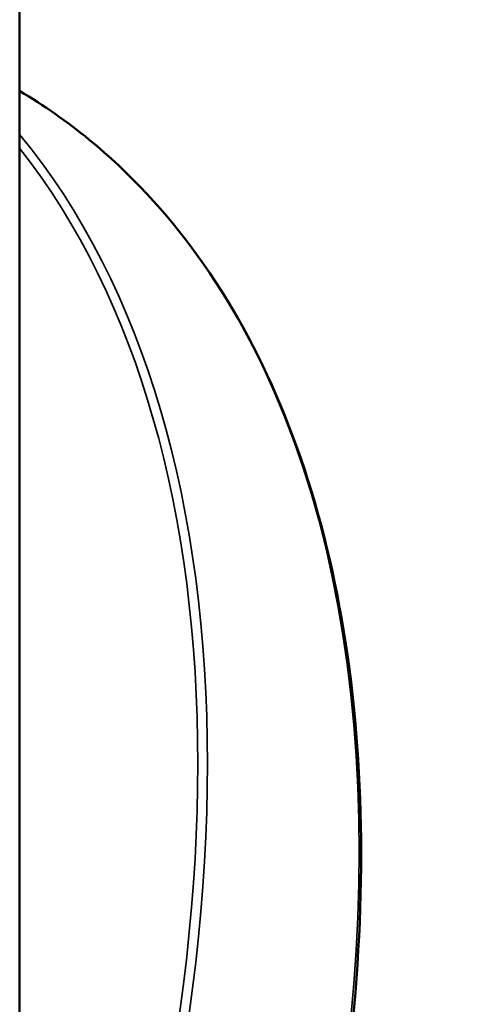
# Model space of a CAD drawing. Header units: millimetres. Extents: x 50 to 3176, y 50 to 2109.
# Tile 87 of 256: x 565 to 575, y 360 to 382. Entities that reach past the tile are written whole.
import ezdxf

# ---------------------------------------------------------------- set-up
doc = ezdxf.new("R2010")
doc.units = ezdxf.units.MM
doc.header["$LTSCALE"] = 10
doc.layers.add('Visible (ISO)', color=7, linetype='Continuous', lineweight=50)
doc.layers.add('Visible Narrow (ISO)', color=7, linetype='Continuous', lineweight=35)

msp = doc.modelspace()

# ---------------------------------------------------------------- linework, layer by layer
at = {"layer": 'Visible (ISO)'}
msp.add_line((564.6862, 306.1096), (564.6862, 436.7491), dxfattribs=at)
msp.add_open_spline([(564.6862, 338.1725), (565.8459, 340.1907), (566.8933, 342.2726), (569.3414, 347.9063), (570.5039, 351.5044), (571.972, 358.4848), (572.2771, 361.8659), (571.9959, 368.07), (571.4096, 370.892), (569.4003, 375.6847), (567.9791, 377.6568), (565.7272, 379.4974), (565.2185, 379.8533), (564.6862, 380.1687)], degree=3, knots=[3.930544, 3.930544, 3.930544, 3.930544, 4.1221862, 4.1221862, 4.442713, 4.442713, 4.7633433, 4.7633433, 5.0840266, 5.0840266, 5.4039111, 5.4039111, 5.4912701, 5.4912701, 5.4912701, 5.4912701], dxfattribs=at)
at = {"layer": 'Visible Narrow (ISO)'}
for centre, major_axis, start_param, end_param in [((546.3167, 348.6287), (18.25, 31.6099), 4.7189598, 6.2766145), ((542.9933, 350.5474), (18.25, 31.6099), 4.9252052, 6.0703691), ((542.8872, 350.6087), (18.175, 31.48), 4.9393793, 6.056195)]:
    msp.add_ellipse(centre, major_axis=major_axis, ratio=0.5773503, start_param=start_param, end_param=end_param, dxfattribs=at)

doc.saveas('drawing.dxf')
